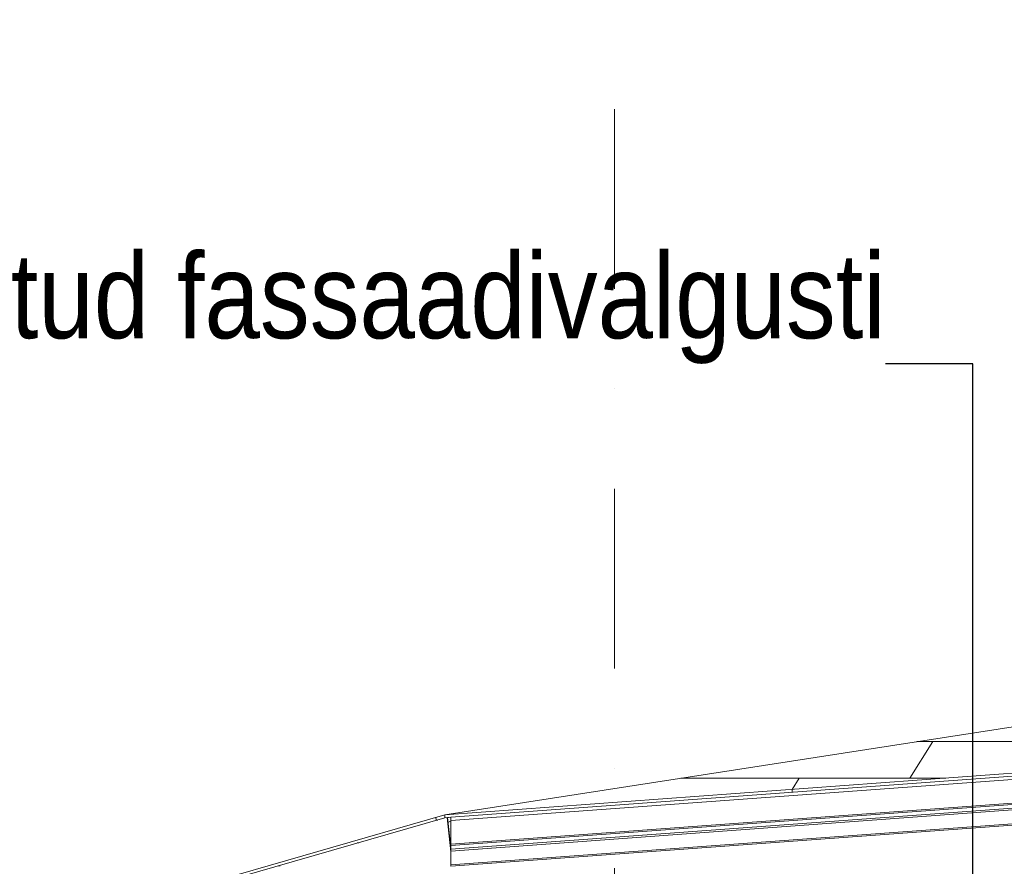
# Model space of a CAD drawing. Header units: millimetres. Extents: x -65 to 293624, y -1905 to 31061.
# Tile 77 of 256: x 43135 to 44874, y 20650 to 22145. Entities that reach past the tile are written whole.
import ezdxf
from ezdxf.enums import TextEntityAlignment as Align

# ---------------------------------------------------------------- set-up
doc = ezdxf.new("R2010")
doc.units = ezdxf.units.MM
doc.header["$MEASUREMENT"] = 0
doc.linetypes.add('Punkt katkend', pattern=[670.277762, 317.5, -176.388889, 0, -176.388874])
for name, color, linetype in [('00 Tekst.AR', 7, 'Continuous'), ('00 Teljed.AR', 7, 'Continuous'), ('1236 Katuslaed.AR', 7, 'Continuous'), ('1248 Vihmaveerennid.AR', 7, 'Continuous'), ('1263 Katusekate - plekk.AR', 7, 'Continuous'), ('1264 Katusevarustus.AR', 7, 'Continuous')]:
    doc.layers.add(name, color=color, linetype=linetype)
doc.styles.add('GENERATED_STYLE_4', font='txt', dxfattribs={"width": 0.84})
doc.styles.add('GENERATED_STYLE_6', font='txt')
doc.dimstyles.new('GENERATED_STYLE__1', dxfattribs={"dimtxt": 0.18, "dimasz": 91.2, "dimexe": 0.18, "dimexo": 0.0625, "dimgap": 0, "dimtad": 0, "dimtih": 1, "dimtoh": 1, "dimdec": 4, "dimzin": 0, "dimdsep": 46, "dimcen": 0.09, "dimadec": 0, "dimazin": 0, "dimtfac": 1, "dimtdec": 4, "dimtmove": 0, "dimatfit": 3, "dimldrblk": 'ARROWHEAD_5', "dimfxl": 0, "dimtolj": 1, "dimtzin": 0, "dimarcsym": 0})

# ---------------------------------------------------------------- blocks, each defined once
blk = doc.blocks.new('Section Element_234_2', base_point=(-38239, 12361.4))
at = {"layer": '1236 Katuslaed.AR', "color": 7, "linetype": 'Continuous', "lineweight": 13}
blk.add_line((43896.6, 20699.7), (43894.8, 20699.1), dxfattribs=at)
blk = doc.blocks.new('Section Element_240_2', base_point=(-38239, 12361.4))
at = {"layer": '1236 Katuslaed.AR', "color": 7, "linetype": 'Continuous', "lineweight": 13}
for p, q in [((43890.8, 20735.8), (43892.5, 20736.2)), ((43896.6, 20729.3), (43891.7, 20727.8))]:
    blk.add_line(p, q, dxfattribs=at)
blk = doc.blocks.new('Section Element_247_2', base_point=(-38239, 12361.4))
at = {"layer": '1248 Vihmaveerennid.AR', "color": 7, "linetype": 'Continuous', "lineweight": 13}
for p, q in [((43896.7, 20736.8), (63099, 22140.4)), ((43896.7, 20730.9), (63099, 22134.5)), ((43896.7, 20688.6), (63114.5, 22093.3)), ((43896.7, 20686.4), (63114.8, 22091.1)), ((43896.7, 20680), (63115.4, 22084.8)), ((43896.7, 20676.8), (63100.2, 22080.4)), ((43896.7, 20652.3), (63105.3, 22056.4)), ((43896.7, 20649.8), (63108.4, 22054)), ((43896.7, 20736.8), (43896.7, 20730.9)), ((43896.7, 20730.9), (43896.7, 20688.6)), ((43896.7, 20688.6), (43896.7, 20686.9)), ((43896.7, 20686.9), (43896.7, 20686.4)), ((43896.7, 20686.4), (43896.7, 20680)), ((43896.7, 20680), (43896.7, 20676.8)), ((43896.7, 20676.8), (43896.7, 20652.3)), ((43896.7, 20652.3), (43896.7, 20650.5)), ((43896.7, 20650.5), (43896.7, 20649.8))]:
    blk.add_line(p, q, dxfattribs=at)
blk = doc.blocks.new('Section Element_248_2', base_point=(-38239, 12361.4))
at = {"layer": '1264 Katusevarustus.AR', "color": 7, "linetype": 'Continuous', "lineweight": 13}
for p, q in [((43890.1, 20736), (43896.6, 20675.6)), ((43896.7, 20682.2), (43890.8, 20736.1))]:
    blk.add_line(p, q, dxfattribs=at)
blk = doc.blocks.new('*X332', base_point=(-38239, 12361.4))
at = {"layer": '1263 Katusekate - plekk.AR', "color": 7, "linetype": 'Continuous', "lineweight": 13}
for p, q in [((44748, 20870), (44707.6, 20805.5)), ((44719.6, 20870), (45138.8, 20870)), ((44707.6, 20805.5), (44302.6, 20805.5)), ((44302.6, 20805.5), (44771.2, 20805.5)), ((44512.2, 20805.5), (44499.8, 20785.7)), ((44771.2, 20805.5), (44707.6, 20805.5))]:
    blk.add_line(p, q, dxfattribs=at)
blk = doc.blocks.new('*X333', base_point=(-38239, 12361.4))
at = {"layer": '1263 Katusekate - plekk.AR', "color": 7, "linetype": 'Continuous', "lineweight": 13}
blk.add_line((44499.8, 20785.7), (44499.8, 20780.9), dxfattribs=at)
blk = doc.blocks.new('Section Element_274_2', base_point=(-38239, 12361.4))
at = {"layer": '1263 Katusekate - plekk.AR', "color": 7, "linetype": 'Continuous', "lineweight": 13}
for p, q in [((43885.6, 20741), (63099, 22140.4)), ((50864.4, 21820.6), (43885.6, 20741)), ((43885.6, 20740.8), (43885.6, 20741)), ((43885.6, 20735.7), (43885.6, 20740.8)), ((43896.7, 20736.5), (43885.6, 20735.7))]:
    blk.add_line(p, q, dxfattribs=at)
at = {"layer": '1263 Katusekate - plekk.AR', "lineweight": 0}
for name in ['*X332', '*X333']:
    blk.add_blockref(name, (-38239, 12361.4), dxfattribs=at)
blk = doc.blocks.new('*X350', base_point=(-38239, 12361.4))
at = {"layer": '1263 Katusekate - plekk.AR', "color": 7, "linetype": 'Continuous', "lineweight": 13}
for p, q in [((43873.6, 20731.4), (43870.5, 20731.4)), ((43873.6, 20731.4), (43870.5, 20731.4)), ((43734.2, 20691.1), (43731, 20691.1)), ((43591.6, 20650.9), (43594.7, 20650.9)), ((43594.7, 20650.9), (43591.6, 20650.9))]:
    blk.add_line(p, q, dxfattribs=at)
blk = doc.blocks.new('*X351', base_point=(-38239, 12361.4))
at = {"layer": '1263 Katusekate - plekk.AR', "color": 7, "linetype": 'Continuous', "lineweight": 13}
for p, q in [((43873.6, 20731.4), (43870.5, 20731.4)), ((43873.6, 20731.4), (43870.5, 20731.4)), ((43734.2, 20691.1), (43731, 20691.1)), ((43591.6, 20650.9), (43594.7, 20650.9)), ((43594.7, 20650.9), (43591.6, 20650.9))]:
    blk.add_line(p, q, dxfattribs=at)
blk = doc.blocks.new('*X352', base_point=(-38239, 12361.4))
at = {"layer": '1263 Katusekate - plekk.AR', "color": 7, "linetype": 'Continuous', "lineweight": 13}
blk.add_line((43869.8, 20736.3), (43870.5, 20731.4), dxfattribs=at)
blk = doc.blocks.new('Section Element_278_2', base_point=(-38239, 12361.4))
at = {"layer": '1263 Katusekate - plekk.AR', "color": 7, "linetype": 'Continuous', "lineweight": 13}
for p, q in [((28388.1, 16271.1), (43885.6, 20740.8)), ((43885.6, 20735.7), (28388.1, 16266))]:
    blk.add_line(p, q, dxfattribs=at)
at = {"layer": '1263 Katusekate - plekk.AR', "lineweight": 0}
for name in ['*X352', '*X350', '*X351']:
    blk.add_blockref(name, (-38239, 12361.4), dxfattribs=at)
blk = doc.blocks.new('Standard grid marker[1]_2', base_point=(44185.593649, 30361.429))
at = {"layer": '00 Teljed.AR', "color": 252, "linetype": 'Punkt katkend', "lineweight": 13, "true_color": 0x8c8d8c}
blk.add_line((44185.593649, 29361.429), (44185.593649, 5361.429), dxfattribs=at)
at = {"layer": '00 Teljed.AR', "color": 252, "lineweight": 13, "true_color": 0x8c8d8c, "style": 'GENERATED_STYLE_6'}
for tag, p in [('AC_MarkerText_1_0', (44185.593649, 30661.429)), ('AC_MarkerText_1_1', (44185.593649, 4261.429))]:
    blk.add_attdef(tag, text='', height=200, rotation=360, dxfattribs=at).set_placement(p, align=Align.TOP_CENTER)
blk = doc.blocks.new('ARROWHEAD_5')
at = {"linetype": 'Continuous', "lineweight": 0}
blk.add_hatch(color=0, dxfattribs=at).paths.add_polyline_path([(-1, 0.2679), (0, 0), (-1, -0.2679)])
at = {"color": 0, "linetype": 'Continuous', "lineweight": 0}
blk.add_line((0, 0), (-1, 0), dxfattribs=at)

msp = doc.modelspace()

# ---------------------------------------------------------------- block references
at = {"layer": '00 Teljed.AR', "color": 7, "linetype": 'Continuous', "lineweight": 13}
msp.add_blockref('Standard grid marker[1]_2', (44185.6, 30361.4), dxfattribs=at)
at = {"layer": '1236 Katuslaed.AR', "lineweight": 0}
for name in ['Section Element_240_2', 'Section Element_234_2']:
    msp.add_blockref(name, (-38239, 12361.4), dxfattribs=at)
at = {"layer": '1248 Vihmaveerennid.AR', "lineweight": 0}
msp.add_blockref('Section Element_247_2', (-38239, 12361.4), dxfattribs=at)
at = {"layer": '1263 Katusekate - plekk.AR', "lineweight": 0}
for name in ['Section Element_274_2', 'Section Element_278_2']:
    msp.add_blockref(name, (-38239, 12361.4), dxfattribs=at)
at = {"layer": '1264 Katusevarustus.AR', "lineweight": 0}
msp.add_blockref('Section Element_248_2', (-38239, 12361.4), dxfattribs=at)

# ---------------------------------------------------------------- texts
at = {"layer": '00 Tekst.AR', "color": 7, "linetype": 'Continuous', "lineweight": 13, "insert": (44664.6, 21537.4), "char_height": 150, "attachment_point": 9, "style": 'GENERATED_STYLE_4'}
msp.add_mtext('\\A1;{\\pqr;\\fArial|b0|i0|c0|p34;Süvistatud fassaadivalgusti}', dxfattribs=at)

# ---------------------------------------------------------------- leaders
at = {"layer": '00 Tekst.AR', "color": 7, "linetype": 'Continuous', "lineweight": 13, "annotation_type": 0, "has_hookline": 1, "hookline_direction": 1, "text_width": 2104.3}
msp.add_leader([(44818.8, 20494.8), (44818.8, 21537.4), (44664.6, 21537.4)], dimstyle='GENERATED_STYLE__1', dxfattribs=at)

doc.saveas('drawing.dxf')
